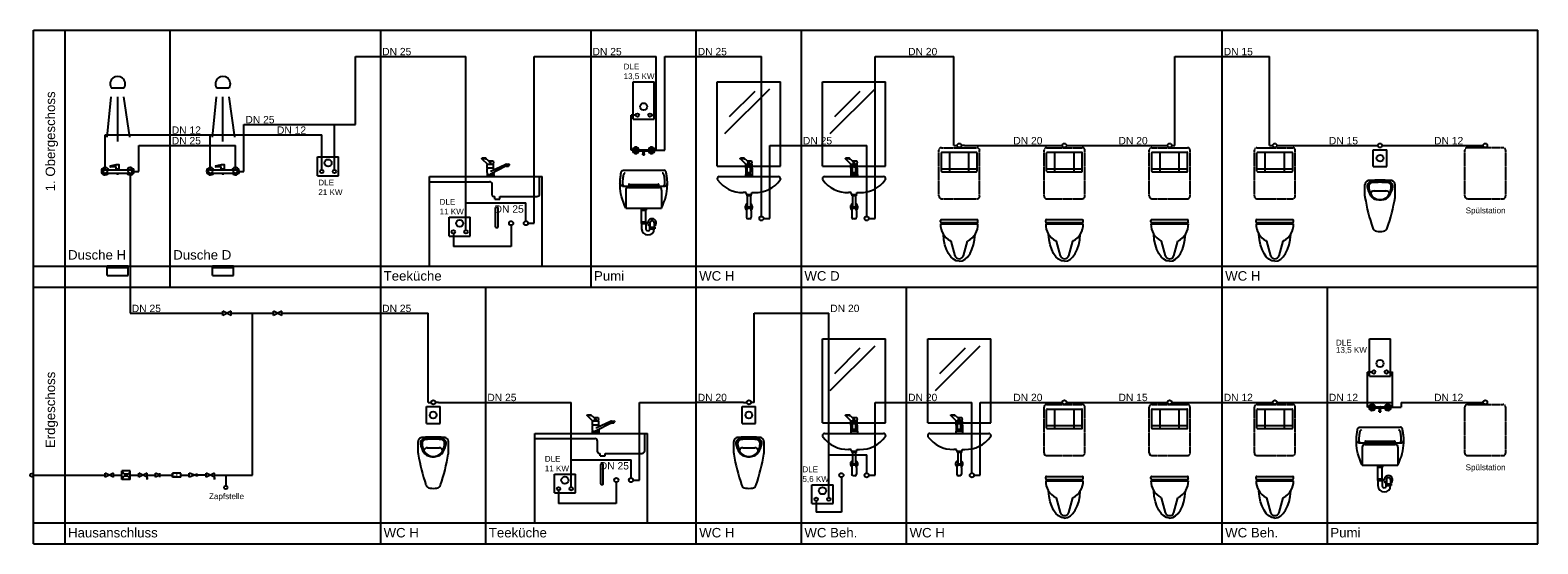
# Model space of a CAD drawing. Header units: millimetres. Extents: x -20213 to -4881, y -24853 to 2569.
# Tile 2 of 2: x -20213 to -5881, y -2316 to 2569. Entities that reach past the tile are written whole.
import ezdxf

# ---------------------------------------------------------------- set-up
doc = ezdxf.new("R2010")
doc.units = ezdxf.units.MM
doc.header["$LTSCALE"] = 5
doc.linetypes.add('Verdeckt', pattern=[0.375, 0.25, -0.125])
doc.layers.add('300_WA_BTO_Wand', color=7, linetype='Continuous', lineweight=25)
doc.layers.add('412_SO_BTO_Sanitaerobjekt', color=7, linetype='Continuous', lineweight=25)
doc.layers.add('412_TK_LTN_Trinkwasser-Kalt', color=80, linetype='Continuous', lineweight=25, true_color=0x3fff00)
doc.layers.add('412_TW_LTN_Trinkwasser-Warm', color=7, linetype='Continuous', lineweight=25, true_color=0xfe0000)
doc.styles.add('T18', font='arial.ttf', dxfattribs={"height": 1.8})

# ---------------------------------------------------------------- blocks, each defined once
blk = doc.blocks.new('DuA')
at = {"layer": '412_SO_BTO_Sanitaerobjekt', "color": 7}
for p, q in [((-61, 0), (61, 0)), ((-99, -470), (-62, -87)), ((0, -511), (0, -87)), ((55, -87), (111, -470)), ((-139, -796), (-139, -794)), ((-124, -779), (124, -779)), ((-124, -811), (-120, -811)), ((-120, -811), (79, -811)), ((-72, -746), (-71, -750)), ((-71, -744), (-13, -731)), ((-69, -752), (-28, -749)), ((-15, -772), (-15, -751)), ((-15, -770), (-15, -768)), ((-15, -772), (15, -772)), ((-15, -773), (15, -773)), ((-15, -774), (-15, -773)), ((-13, -731), (13, -731)), ((-8, -816), (-8, -811)), ((-8, -818), (-8, -816)), ((8, -816), (8, -811)), ((8, -818), (8, -816)), ((15, -772), (15, -733)), ((15, -774), (15, -773)), ((75, -811), (120, -811)), ((120, -811), (124, -811)), ((139, -796), (139, -794)), ((-100, -1784), (-100, -1694)), ((-100, -1694), (100, -1694)), ((-100, -1710), (100, -1710)), ((-80, -1710), (-80, -1694)), ((-60, -1710), (-60, -1694)), ((-40, -1710), (-40, -1694)), ((-20, -1710), (-20, -1694)), ((0, -1710), (0, -1694)), ((20, -1710), (20, -1694)), ((40, -1710), (40, -1694)), ((60, -1710), (60, -1694)), ((80, -1710), (80, -1694)), ((100, -1784), (100, -1694)), ((-100, -1784), (100, -1784))]:
    blk.add_line(p, q, dxfattribs=at)
for centre, radius, start, end in [((0, 36), 71.1, 329.5737, 210.4263), ((-120, -794), 35, 24.9063, 330.7907), ((-124, -794), 15, 90, 180), ((-124, -796), 15, 180, 270), ((-70, -746), 2, 100, 190), ((-69, -750), 2, 190, 280), ((-24, -766), 17.2, 60.2461, 103.6082), ((-20, -774), 5, 270, 0), ((13, -733), 2, 0, 90), ((20, -774), 5, 180, 270), ((120, -794), 35, 209.2093, 155.0937), ((124, -794), 15, 0, 90), ((124, -796), 15, 270, 0)]:
    blk.add_arc(centre, radius, start, end, dxfattribs=at)
blk.add_ellipse((0, -818), major_axis=(8.21, 0), ratio=0.086824, dxfattribs=at)
blk = doc.blocks.new('KR')
at = {"layer": '412_SO_BTO_Sanitaerobjekt', "color": 7}
for p, q in [((497, 170), (549, 119)), ((532, 175), (501, 175)), ((532, 169), (501, 169)), ((590, 125), (536, 173)), ((562, 150), (604, 150)), ((604, 150), (607, 131)), ((0, 0), (1070, 0)), ((0, -850), (0, 0)), ((0, -49), (0, 0)), ((0, -49), (0, 0)), ((548, 78), (545, 61)), ((545, 61), (545, 46)), ((545, 46), (547, 33)), ((546, 20), (610, 20)), ((546, 20), (546, 0)), ((610, 0), (546, 0)), ((547, 33), (548, 20)), ((548, 108), (549, 119)), ((548, 80), (548, 108)), ((608, 80), (548, 80)), ((548, 78), (548, 80)), ((549, 119), (608, 119)), ((608, 116), (549, 116)), ((589, 120), (565, 140)), ((578, 25), (725, 101)), ((579, 56), (586, 56)), ((590, 56), (719, 115)), ((608, 108), (607, 131)), ((608, 80), (608, 108)), ((609, 78), (608, 80)), ((610, 33), (608, 20)), ((609, 78), (611, 66)), ((611, 42), (610, 33)), ((610, 20), (610, 0)), ((730, 117), (754, 119)), ((730, 102), (757, 107)), ((732, 97), (731, 102)), ((732, 97), (751, 100)), ((751, 100), (751, 106)), ((758, 118), (754, 119)), ((757, 107), (760, 110)), ((758, 118), (761, 114)), ((760, 110), (761, 114)), ((1046, -165), (1046, 0)), ((1070, -850), (1070, 0)), ((0, -49), (571, -49)), ((596, -175), (596, -73)), ((610, -190), (620, -190)), ((610, -190), (620, -190)), ((620, -214), (620, -190)), ((620, -214), (669, -214)), ((669, -190), (1021, -190)), ((669, -214), (669, -190)), ((627, -480), (627, -295)), ((632, -290), (646, -290)), ((651, -480), (651, -295)), ((632, -485), (646, -485)), ((632, -485), (646, -485)), ((0, -850), (1070, -850))]:
    blk.add_line(p, q, dxfattribs=at)
for centre, radius, start, end in [((586, 66), 10, 270, 294.3462), ((734, 67), 50, 93.7165, 106.8127), ((732, 82), 20, 96.7758, 109.7035), ((571, -73), 24.3, 0, 90), ((610, -175), 14.6, 180, 270), ((1021, -165), 24.3, 270, 0), ((632, -295), 4.86, 90, 180), ((646, -295), 4.86, 0, 90), ((632, -480), 4.86, 180, 270), ((646, -480), 4.86, 270, 0)]:
    blk.add_arc(centre, radius, start, end, dxfattribs=at)
at = {"layer": '412_SO_BTO_Sanitaerobjekt', "color": 7, "extrusion": (0, 0, -1)}
blk.add_ellipse((501, 172), major_axis=(5.14, 0), ratio=0.54721, start_param=1.570796, end_param=4.712389, dxfattribs=at)
at = {"layer": '412_SO_BTO_Sanitaerobjekt', "color": 7}
blk.add_ellipse((532, 172), major_axis=(-5.14, 0), ratio=0.54721, start_param=1.570796, end_param=4.712389, dxfattribs=at)
blk = doc.blocks.new('WaTi')
at = {"layer": '412_SO_BTO_Sanitaerobjekt', "color": 0}
for p, q in [((0, -800), (0, 0)), ((0, 0), (600, 0)), ((600, -800), (600, 0)), ((496, -69), (70, -494)), ((356, -90), (113, -333)), ((0, -800), (270, -800)), ((219, -730), (270, -781)), ((254, -725), (223, -725)), ((254, -731), (223, -731)), ((311, -775), (258, -727)), ((270, -781), (287, -781)), ((270, -792), (270, -781)), ((270, -784), (285, -784)), ((270, -820), (270, -792)), ((270, -820), (270, -880)), ((270, -820), (284, -820)), ((280, -861), (284, -846)), ((284, -750), (326, -750)), ((284, -846), (284, -784)), ((311, -780), (287, -760)), ((312, -780), (288, -780)), ((312, -789), (288, -789)), ((290, -804), (290, -797)), ((310, -804), (310, -797)), ((313, -781), (330, -781)), ((315, -784), (330, -784)), ((316, -846), (316, -784)), ((316, -820), (330, -820)), ((320, -861), (316, -846)), ((326, -750), (329, -769)), ((330, -792), (329, -769)), ((330, -820), (330, -792)), ((330, -800), (600, -800)), ((330, -820), (330, -880)), ((19, -900), (581, -900)), ((268, -880), (332, -880)), ((268, -880), (268, -900)), ((268, -900), (332, -900)), ((270, -871), (270, -880)), ((280, -861), (320, -861)), ((300, -900), (300, -900)), ((332, -880), (332, -900)), ((273, -1052), (247, -1052)), ((273, -1062), (273, -1052)), ((280, -1072), (280, -1082)), ((320, -1082), (280, -1082)), ((317, -1072), (283, -1072)), ((285, -1082), (285, -1192)), ((315, -1082), (315, -1192)), ((320, -1072), (320, -1082)), ((327, -1062), (327, -1052)), ((327, -1052), (353, -1052)), ((278, -1225), (278, -1287)), ((280, -1192), (280, -1202)), ((320, -1192), (280, -1192)), ((320, -1202), (280, -1202)), ((320, -1192), (320, -1202)), ((322, -1225), (322, -1287)), ((308, -1302), (292, -1302))]:
    blk.add_line(p, q, dxfattribs=at)
for centre, radius, start, end in [((288, -784), 3.71, 90, 180), ((288, -785), 3.71, 180, 270), ((312, -784), 3.71, 0, 90), ((312, -785), 3.71, 270, 0), ((19, -919), 19.2, 90, 185.2159), ((239, -760), 292, 216.0458, 271.5701), ((361, -760), 292, 268.4299, 323.9542), ((581, -919), 19.2, 354.7841, 90), ((283, -1062), 9.62, 180, 270), ((317, -1062), 9.62, 270, 0), ((300, -1190), 35, 115.3769, 233.6103), ((292, -1225), 15, 152.3116, 180), ((292, -1287), 15, 180, 270), ((225, -1190), 60.9, 332.3116, 348.6311), ((308, -1287), 15, 270, 0), ((300, -1190), 35, 306.3897, 64.6231), ((375, -1190), 60.9, 191.3689, 207.6884), ((308, -1225), 15, 0, 27.6884)]:
    blk.add_arc(centre, radius, start, end, dxfattribs=at)
at = {"layer": '412_SO_BTO_Sanitaerobjekt', "color": 0, "extrusion": (0, 0, -1)}
blk.add_ellipse((223, -728), major_axis=(5.14, 0), ratio=0.54721, start_param=1.570796, end_param=4.712389, dxfattribs=at)
at = {"layer": '412_SO_BTO_Sanitaerobjekt', "color": 0}
for centre, major_axis, ratio, start_param, end_param in [((254, -728), (-5.14, 0), 0.54721, 1.570796, 4.712389), ((300, -797), (-10.5, 0), 0.479353, 3.141593, 6.283185)]:
    blk.add_ellipse(centre, major_axis=major_axis, ratio=ratio, start_param=start_param, end_param=end_param, dxfattribs=at)
blk.add_ellipse((300, -804), major_axis=(10.5, 0), ratio=0.479353, dxfattribs=at)
blk = doc.blocks.new('WCloset')
at = {"layer": '412_SO_BTO_Sanitaerobjekt', "color": 7, "linetype": 'Verdeckt'}
for p, q in [((-194, -417), (-194, 20)), ((-170, 44), (170, 44)), ((194, -417), (194, 20)), ((-170, -441), (170, -441))]:
    blk.add_line(p, q, dxfattribs=at)
at = {"layer": '412_SO_BTO_Sanitaerobjekt', "color": 7}
for p, q in [((-165, 0), (165, 0)), ((-91, -185), (-91, 0)), ((91, -185), (91, 0)), ((-170, -180), (-170, -5)), ((170, -180), (170, -5)), ((170, -19), (170, -16)), ((-165, -185), (165, -185)), ((-162, -157), (-99, -157)), ((-83, -157), (83, -157)), ((99, -157), (162, -157)), ((-178, -661), (-178, -647)), ((-178, -681), (177, -681)), ((-171, -640), (170, -640)), ((-171, -668), (171, -668)), ((177, -661), (177, -647)), ((-79, -844), (-41, -983)), ((41, -983), (79, -844))]:
    blk.add_line(p, q, dxfattribs=at)
at = {"layer": '412_SO_BTO_Sanitaerobjekt', "color": 7, "linetype": 'Verdeckt'}
for centre, start, end in [((-170, 20), 90, 180), ((170, 20), 0, 90), ((170, -417), 270, 0)]:
    blk.add_arc(centre, 24.3, start, end, dxfattribs=at)
at = {"layer": '412_SO_BTO_Sanitaerobjekt', "color": 7}
for centre, radius, start, end in [((-165, -5), 5, 90, 180), ((165, -5), 5, 0, 90), ((-165, -180), 5, 180, 270), ((165, -180), 5, 270, 0), ((-170, -417), 24.3, 180, 270), ((-5, -686), 173, 178.272, 243.4867), ((-171, -647), 6.89, 90, 180), ((-171, -661), 6.89, 180, 270), ((5, -686), 173, 296.5133, 1.728), ((171, -647), 6.89, 0, 90.9711), ((171, -661), 6.89, 270, 0), ((-84, -846), 5, 12.6815, 64.3597), ((84, -846), 5, 115.6403, 167.3185), ((1, -968), 44.8, 198.7643, 268.1734), ((-1, -968), 44.8, 271.8266, 341.2357)]:
    blk.add_arc(centre, radius, start, end, dxfattribs=at)
at = {"layer": '412_SO_BTO_Sanitaerobjekt', "color": 7, "extrusion": (0, 0, -1)}
blk.add_ellipse((0, -758), major_axis=(0, 278), ratio=0.543405, start_param=3.141593, end_param=4.637009, dxfattribs=at)
at = {"layer": '412_SO_BTO_Sanitaerobjekt', "color": 7}
blk.add_ellipse((0, -758), major_axis=(0, 278), ratio=0.543405, start_param=3.141593, end_param=4.637009, dxfattribs=at)
blk = doc.blocks.new('UL')
at = {"layer": '412_SO_BTO_Sanitaerobjekt', "color": 7}
for p, q in [((0, 0), (128, 0)), ((0, -160), (0, 0)), ((128, -160), (128, 0)), ((0, -160), (128, -160)), ((-80, -442), (-80, -332)), ((6, -392), (64, -392)), ((64, -392), (122, -392)), ((208, -442), (208, -332))]:
    blk.add_line(p, q, dxfattribs=at)
blk.add_circle((64, -80), 32, dxfattribs=at)
for centre, radius, start, end in [((-45, -331), 34.7, 107.155, 182.6979), ((-19, -348), 40.3, 105.4047, 188.3619), ((165, -314), 227, 190.0795, 212.9543), ((-32, -353), 60.2, 93.04, 113.092), ((-12, -345), 30.7, 109.649, 183.9733), ((112, -348), 155, 179.8555, 215.2747), ((106, -2779), 2490, 90.9635, 93.2459), ((-3, -375), 71, 101.091, 111.8905), ((7, -424), 32.6, 88.6627, 171.5876), ((2, -377), 65.6, 101.091, 111.8905), ((98, -2354), 2053, 90.9491, 93.1975), ((96, -2230), 1920, 90.9433, 93.1781), ((22, -2779), 2490, 86.7541, 89.0365), ((30, -2354), 2053, 86.8025, 89.0509), ((32, -2230), 1920, 86.8219, 89.0567), ((121, -424), 32.6, 8.4124, 91.3373), ((126, -377), 65.6, 68.1095, 78.909), ((16, -348), 155, 324.7253, 0.1445), ((131, -375), 71, 68.1095, 78.909), ((140, -345), 30.7, 356.0267, 70.351), ((-37, -314), 227, 327.0457, 349.9205), ((147, -348), 40.3, 351.6381, 74.5953), ((160, -353), 60.2, 66.908, 86.96), ((173, -331), 34.7, 357.3021, 72.845), ((0, -442), 80, 180, 188.3543), ((1730, -151), 1834, 189.4898, 198.8963), ((47, -388), 87.8, 214.3394, 248.5553), ((63, -375), 99.8, 218.7915, 270.4363), ((62, -331), 146, 251.0545, 270.6768), ((65, -375), 99.8, 269.5637, 321.2085), ((66, -331), 146, 269.3232, 288.9455), ((81, -388), 87.8, 291.4447, 325.6606), ((-1602, -151), 1834, 341.1037, 350.5102), ((128, -442), 80, 351.6457, 0), ((34, -736), 40, 192.9866, 265.6005), ((94, -736), 40, 274.3995, 347.0134)]:
    blk.add_arc(centre, radius, start, end, dxfattribs=at)
blk.add_ellipse((64, -770), major_axis=(62, 0), ratio=0.119879, start_param=4.141804, end_param=5.282974, dxfattribs=at)
blk = doc.blocks.new('Spülstation')
at = {"layer": '412_SO_BTO_Sanitaerobjekt', "color": 7, "linetype": 'Verdeckt'}
for p, q in [((-6551, 1452), (-6211, 1452)), ((-6575, 990), (-6575, 1427)), ((-6186, 990), (-6186, 1427)), ((-6551, 966), (-6211, 966))]:
    blk.add_line(p, q, dxfattribs=at)
at = {"layer": '412_SO_BTO_Sanitaerobjekt', "color": 3}
blk.add_circle((-6381, 1472), 20, dxfattribs=at)
at = {"layer": '412_SO_BTO_Sanitaerobjekt', "color": 7, "linetype": 'Verdeckt'}
for centre, start, end in [((-6551, 1427), 90, 180), ((-6211, 1427), 0, 90), ((-6211, 990), 270, 0)]:
    blk.add_arc(centre, 24.3, start, end, dxfattribs=at)
at = {"layer": '412_SO_BTO_Sanitaerobjekt', "color": 7}
blk.add_arc((-6551, 990), 24.3, 180, 270, dxfattribs=at)
at = {"layer": '412_SO_BTO_Sanitaerobjekt', "style": 'T18'}
blk.add_text('Spülstation', height=55, dxfattribs=at).set_placement((-6567, 827))
blk = doc.blocks.new('Ausgussbecken')
at = {"layer": '412_SO_BTO_Sanitaerobjekt'}
blk.add_hatch(color=7, dxfattribs=at).paths.add_polyline_path([(-14304, 1426, 1.000001), (-14308, 1426, 1.000001)])
for p, q in [((-14481, 1721), (-14481, 2076)), ((-14481, 2076), (-14281, 2076)), ((-14481, 2076), (-14281, 2076)), ((-14481, 1721), (-14481, 2076)), ((-14281, 1721), (-14281, 2076)), ((-14281, 1721), (-14281, 2076)), ((-14481, 1721), (-14281, 1721)), ((-14481, 1721), (-14281, 1721))]:
    blk.add_line(p, q, dxfattribs=at)
at = {"layer": '412_SO_BTO_Sanitaerobjekt', "color": 7}
for p, q in [((-14458, 1450), (-14454, 1450)), ((-14308, 1450), (-14304, 1450)), ((-14475, 1413), (-14477, 1416)), ((-14448, 1431), (-14313, 1431)), ((-14441, 1421), (-14396, 1421)), ((-14436, 1413), (-14435, 1416)), ((-14388, 1382), (-14388, 1392)), ((-14388, 1392), (-14374, 1392)), ((-14388, 1382), (-14374, 1382)), ((-14386, 1392), (-14386, 1411)), ((-14376, 1392), (-14376, 1411)), ((-14374, 1382), (-14374, 1392)), ((-14366, 1421), (-14321, 1421)), ((-14325, 1413), (-14327, 1416)), ((-14286, 1413), (-14285, 1416)), ((-14576, 1236), (-14185, 1236)), ((-14582, 1086), (-14526, 1086)), ((-14551, 1047), (-14551, 876)), ((-14235, 1090), (-14526, 1090)), ((-14526, 1090), (-14526, 1078)), ((-14235, 1078), (-14526, 1078)), ((-14526, 1072), (-14236, 1072)), ((-14522, 1102), (-14522, 1091)), ((-14521, 1104), (-14521, 1090)), ((-14519, 1102), (-14242, 1102)), ((-14519, 1102), (-14519, 1091)), ((-14242, 1102), (-14242, 1091)), ((-14241, 1104), (-14241, 1090)), ((-14239, 1102), (-14239, 1091)), ((-14235, 1090), (-14235, 1078)), ((-14235, 1086), (-14180, 1086)), ((-14211, 1047), (-14211, 876)), ((-14551, 876), (-14211, 876)), ((-14406, 876), (-14356, 876)), ((-14406, 876), (-14406, 856)), ((-14356, 876), (-14356, 856)), ((-14406, 856), (-14356, 856)), ((-14406, 745), (-14356, 745)), ((-14406, 745), (-14406, 730)), ((-14406, 730), (-14356, 730)), ((-14401, 745), (-14401, 856)), ((-14401, 730), (-14401, 681)), ((-14361, 745), (-14361, 856)), ((-14361, 730), (-14361, 681)), ((-14356, 745), (-14356, 730)), ((-14321, 736), (-14321, 696)), ((-14281, 736), (-14281, 696)), ((-14326, 696), (-14276, 696)), ((-14326, 696), (-14326, 681)), ((-14326, 681), (-14276, 681)), ((-14276, 696), (-14276, 681))]:
    blk.add_line(p, q, dxfattribs=at)
at = {"layer": '412_SO_BTO_Sanitaerobjekt', "color": 7, "flags": 128}
for points in [[(-14605, 1086, -0.029813), (-14605, 1139, -0.033494), (-14599, 1185, -0.009136), (-14594, 1220, -0.03747), (-14590, 1228, -0.070444), (-14584, 1234, -0.066895), (-14576, 1236)], [(-14156, 1086, 0.029813), (-14156, 1139, 0.033494), (-14162, 1185, 0.009136), (-14168, 1220, 0.03747), (-14172, 1228, 0.070444), (-14177, 1234, 0.066895), (-14185, 1236)], [(-14582, 1086, -0.045311), (-14591, 1089, -0.061618), (-14597, 1094, -0.081271), (-14602, 1102, -0.07737), (-14606, 1113)], [(-14180, 1086, 0.045311), (-14170, 1089, 0.061618), (-14165, 1094, 0.081271), (-14159, 1102, 0.07737), (-14155, 1113)]]:
    blk.add_lwpolyline(points, format="xyb", dxfattribs=at)
for points in [[(-14551, 876), (-14563, 904), (-14574, 932), (-14583, 959), (-14591, 986), (-14597, 1012), (-14601, 1038), (-14604, 1063), (-14605, 1086)], [(-14211, 876), (-14199, 904), (-14188, 932), (-14178, 959), (-14171, 986), (-14165, 1012), (-14160, 1038), (-14157, 1063), (-14156, 1086)]]:
    blk.add_lwpolyline(points, dxfattribs=at)
at = {"layer": '412_SO_BTO_Sanitaerobjekt'}
blk.add_circle((-14381, 1842), 33.9, dxfattribs=at)
blk.add_circle((-14381, 1842), 33.9, dxfattribs=at)
at = {"layer": '412_SO_BTO_Sanitaerobjekt', "color": 7}
for centre in [(-14456, 1426), (-14306, 1426)]:
    blk.add_circle(centre, 1.79, dxfattribs=at)
for centre, radius, start, end in [((-14456, 1426), 30, 9.5941, 350.4059), ((-14503, 1453), 45.1, 304.6678, 355.3322), ((-14503, 1453), 45.1, 304.6678, 355.3322), ((-14409, 1453), 45.1, 184.6678, 235.3322), ((-14409, 1453), 45.1, 184.6678, 235.3322), ((-14306, 1426), 30, 189.5941, 170.4059), ((-14353, 1453), 45.1, 304.6678, 355.3322), ((-14353, 1453), 45.1, 304.6678, 355.3322), ((-14259, 1453), 45.1, 184.6678, 235.3322), ((-14259, 1453), 45.1, 184.6678, 235.3322), ((-14456, 1372), 45.1, 64.6678, 115.3322), ((-14456, 1372), 45.1, 64.6678, 115.3322), ((-14396, 1411), 10, 0, 90), ((-14381, 1400), 28.9, 64.6678, 115.3322), ((-14366, 1411), 10, 90, 180), ((-14306, 1372), 45.1, 64.6678, 115.3322), ((-14306, 1372), 45.1, 64.6678, 115.3322), ((-14238, 1116), 344, 172.8693, 180.5955), ((-13618, 1026), 971, 170.0713, 172.1649), ((-14521, 1171), 57.9, 148.8623, 157.4457), ((-14545, 1185), 29.4, 131.1616, 147.2795), ((-14552, 1178), 32.1, 97.605, 112.9135), ((-14209, 1178), 32.1, 67.0865, 82.395), ((-14216, 1185), 29.4, 32.7205, 48.8384), ((-14241, 1171), 57.9, 22.5543, 31.1377), ((-15143, 1026), 971, 7.8351, 9.9287), ((-14523, 1116), 344, 359.4045, 7.1307), ((-14543, 1112), 38.8, 180.0275, 221.9351), ((-14526, 1047), 25, 90, 180), ((-14521, 1102), 1.5, 0, 180), ((-14521, 1091), 1.5, 180, 0), ((-14241, 1102), 1.5, 0, 180), ((-14241, 1091), 1.5, 180, 0), ((-14236, 1047), 25, 0, 90), ((-14218, 1112), 38.8, 318.0649, 359.9725), ((-14301, 736), 40, 300, 240), ((-14301, 736), 20, 0, 180), ((-14341, 681), 60, 180, 270), ((-14341, 681), 20, 180, 270), ((-14341, 681), 60, 270, 0), ((-14341, 681), 20, 270, 0)]:
    blk.add_arc(centre, radius, start, end, dxfattribs=at)
at = {"layer": '412_TK_LTN_Trinkwasser-Kalt'}
for p, q in [((-14304, 1761), (-14261, 1761)), ((-14286, 1426), (-14261, 1426)), ((-14261, 736), (-14261, 736))]:
    blk.add_line(p, q, dxfattribs=at)
for centre, radius in [((-14321, 1761), 16.2), ((-14306, 1426), 20)]:
    blk.add_circle(centre, radius, dxfattribs=at)
at = {"layer": '412_TW_LTN_Trinkwasser-Warm'}
for p, q in [((-14501, 1426), (-14501, 1761)), ((-14457, 1761), (-14501, 1761)), ((-14476, 1426), (-14501, 1426))]:
    blk.add_line(p, q, dxfattribs=at)
for centre, radius in [((-14441, 1761), 16.2), ((-14456, 1426), 20)]:
    blk.add_circle(centre, radius, dxfattribs=at)
blk = doc.blocks.new('Durchlauferhitzer')
at = {"layer": '412_SO_BTO_Sanitaerobjekt'}
for p, q in [((-16230, 611), (-16230, 789)), ((-16230, 789), (-16030, 789)), ((-16230, 611), (-16230, 789)), ((-16030, 611), (-16030, 789)), ((-16030, 611), (-16030, 789)), ((-16230, 611), (-16030, 611)), ((-16230, 611), (-16030, 611))]:
    blk.add_line(p, q, dxfattribs=at)
blk.add_circle((-16130, 732), 33.9, dxfattribs=at)
blk.add_circle((-16130, 732), 33.9, dxfattribs=at)
at = {"layer": '412_TK_LTN_Trinkwasser-Kalt'}
blk.add_circle((-16070, 651), 16.2, dxfattribs=at)
at = {"layer": '412_TW_LTN_Trinkwasser-Warm'}
blk.add_circle((-16190, 651), 16.2, dxfattribs=at)

msp = doc.modelspace()

# ---------------------------------------------------------------- linework, layer by layer
at = {"layer": '300_WA_BTO_Wand'}
for p, q in [((-20181, -2316), (-20181, 2569)), ((-20181, 2569), (-5881, 2569)), ((-19881, -2316), (-19881, 2569)), ((-18881, 126), (-18881, 2569)), ((-16881, 126), (-16881, 2569)), ((-14881, 126), (-14881, 2569)), ((-13881, 126), (-13881, 2569)), ((-12881, 126), (-12881, 2569)), ((-8881, 126), (-8881, 2569)), ((-5881, 126), (-5881, 2569)), ((-20181, 326), (-5881, 326)), ((-20181, 126), (-5881, 126)), ((-16881, -2316), (-16881, 126)), ((-15881, -2316), (-15881, 126)), ((-13881, -2316), (-13881, 126)), ((-12881, -2316), (-12881, 126)), ((-11881, -2316), (-11881, 126)), ((-11881, -2316), (-11881, 126)), ((-8881, -2316), (-8881, 126)), ((-7881, -2316), (-7881, 126)), ((-5881, -2316), (-5881, 126)), ((-20181, -2116), (-5881, -2116)), ((-20181, -2316), (-5881, -2316))]:
    msp.add_line(p, q, dxfattribs=at)
at = {"layer": '412_SO_BTO_Sanitaerobjekt', "color": 0}
for p, q in [((-13681, 1155), (-13681, 1151)), ((-13081, 1155), (-13081, 1151)), ((-12681, 1155), (-12681, 1151)), ((-12081, 1155), (-12081, 1151)), ((-12681, -1287), (-12681, -1292)), ((-12081, -1287), (-12081, -1292)), ((-11681, -1287), (-11681, -1292)), ((-11081, -1287), (-11081, -1292))]:
    msp.add_line(p, q, dxfattribs=at)
for centre, start, end in [((-13671, 1151), 180, 220.2508), ((-13091, 1151), 319.7492, 0), ((-12671, 1151), 180, 220.2508), ((-12091, 1151), 319.7492, 0), ((-12671, -1292), 180, 220.2508), ((-12091, -1292), 319.7492, 0), ((-11671, -1292), 180, 220.2508), ((-11091, -1292), 319.7492, 0)]:
    msp.add_arc(centre, 10, start, end, dxfattribs=at)
at = {"layer": '412_TK_LTN_Trinkwasser-Kalt'}
for p, q in [((-17121, 2319), (-16070, 2319)), ((-17121, 1672), (-17121, 2319)), ((-16070, 668), (-16070, 2319)), ((-15421, 732), (-15421, 2319)), ((-15421, 2319), (-14261, 2319)), ((-14261, 1426), (-14261, 2319)), ((-14181, 2319), (-13881, 2319)), ((-14181, 1426), (-14181, 2319)), ((-13881, 2319), (-13261, 2319)), ((-13261, 1472), (-13261, 2319)), ((-12181, 2319), (-11881, 2319)), ((-12181, 1472), (-12181, 2319)), ((-11881, 2319), (-11431, 2319)), ((-11431, 1472), (-11431, 2319)), ((-9331, 2319), (-8431, 2319)), ((-9331, 1472), (-9331, 2319)), ((-8431, 1472), (-8431, 2319)), ((-18181, 1225), (-18181, 1672)), ((-18181, 1672), (-17121, 1672)), ((-17321, 1241), (-17321, 1672)), ((-19181, 1225), (-19181, 1472)), ((-19181, 1472), (-18881, 1472)), ((-18881, 1472), (-18306, 1472)), ((-18306, 1472), (-18261, 1472)), ((-18261, 1245), (-18261, 1472)), ((-13261, 798), (-13261, 1472)), ((-13181, 778), (-13181, 1472)), ((-13181, 1472), (-12881, 1472)), ((-12881, 1472), (-12261, 1472)), ((-12261, 798), (-12261, 1472)), ((-12181, 778), (-12181, 1472)), ((-11431, 1472), (-11401, 1472)), ((-11431, 1472), (-11401, 1472)), ((-11331, 1472), (-11361, 1472)), ((-11331, 1472), (-11361, 1472)), ((-11331, 1472), (-10881, 1472)), ((-11331, 1472), (-10881, 1472)), ((-10881, 1472), (-10431, 1472)), ((-10431, 1472), (-10401, 1472)), ((-10361, 1472), (-10331, 1472)), ((-10331, 1472), (-9881, 1472)), ((-9881, 1472), (-9431, 1472)), ((-9431, 1472), (-9401, 1472)), ((-9361, 1472), (-9331, 1472)), ((-8431, 1472), (-8401, 1472)), ((-8361, 1472), (-8331, 1472)), ((-8331, 1472), (-7881, 1472)), ((-7881, 1472), (-7431, 1472)), ((-7431, 1472), (-7401, 1472)), ((-7361, 1472), (-7331, 1472)), ((-7331, 1472), (-6401, 1472)), ((-14261, 1426), (-14181, 1426)), ((-19261, 1206), (-19261, -124)), ((-19241, 1225), (-19181, 1225)), ((-18241, 1225), (-18181, 1225)), ((-16070, 926), (-15501, 926)), ((-15501, 752), (-15501, 926)), ((-15501, 752), (-15501, 926)), ((-15481, 732), (-15421, 732)), ((-13241, 778), (-13181, 778)), ((-12241, 778), (-12181, 778)), ((-19261, -124), (-18381, -124)), ((-18381, -144), (-18381, -104)), ((-18301, -144), (-18381, -104)), ((-18301, -104), (-18381, -144)), ((-18301, -144), (-18301, -104)), ((-18301, -124), (-17901, -124)), ((-18101, -1663), (-18101, -124)), ((-17901, -144), (-17901, -104)), ((-17821, -144), (-17901, -104)), ((-17821, -104), (-17901, -144)), ((-17821, -144), (-17821, -104)), ((-17821, -124), (-16431, -124)), ((-16431, -971), (-16431, -124)), ((-13331, -971), (-13331, -124)), ((-13331, -124), (-12621, -124)), ((-12621, -1875), (-12621, -124)), ((-7261, -1016), (-7261, -681)), ((-16431, -971), (-16401, -971)), ((-16331, -971), (-16361, -971)), ((-16331, -971), (-15070, -971)), ((-15070, -1775), (-15070, -971)), ((-14421, -1711), (-14421, -971)), ((-14421, -971), (-13881, -971)), ((-13431, -971), (-13401, -971)), ((-13331, -971), (-13361, -971)), ((-12181, -1664), (-12181, -971)), ((-12181, -971), (-11881, -971)), ((-11881, -971), (-11261, -971)), ((-11261, -1644), (-11261, -971)), ((-11181, -1664), (-11181, -971)), ((-11181, -971), (-10881, -971)), ((-10881, -971), (-10431, -971)), ((-10431, -971), (-10401, -971)), ((-10361, -971), (-10331, -971)), ((-10331, -971), (-9881, -971)), ((-9881, -971), (-9431, -971)), ((-9431, -971), (-9401, -971)), ((-9361, -971), (-9331, -971)), ((-9331, -971), (-8881, -971)), ((-8881, -971), (-8431, -971)), ((-8431, -971), (-8401, -971)), ((-8361, -971), (-8331, -971)), ((-8331, -971), (-7881, -971)), ((-7881, -971), (-7621, -971)), ((-7621, -971), (-7261, -971)), ((-7181, -971), (-6401, -971)), ((-7181, -971), (-7181, -1016)), ((-7261, -1016), (-7181, -1016)), ((-15070, -1516), (-14501, -1516)), ((-14501, -1691), (-14501, -1516)), ((-12621, -1471), (-12261, -1471)), ((-12261, -1644), (-12261, -1471)), ((-20181, -1663), (-19501, -1663)), ((-19501, -1683), (-19501, -1643)), ((-19421, -1683), (-19501, -1643)), ((-19421, -1643), (-19501, -1683)), ((-19421, -1683), (-19421, -1643)), ((-19421, -1663), (-19341, -1663)), ((-19341, -1703), (-19341, -1623)), ((-19261, -1623), (-19341, -1623)), ((-19261, -1703), (-19341, -1703)), ((-19321, -1653), (-19334, -1633)), ((-19321, -1673), (-19334, -1693)), ((-19281, -1653), (-19321, -1653)), ((-19281, -1673), (-19321, -1673)), ((-19281, -1653), (-19267, -1633)), ((-19281, -1673), (-19267, -1693)), ((-19261, -1703), (-19261, -1623)), ((-19261, -1663), (-19181, -1663)), ((-19101, -1683), (-19181, -1643)), ((-19101, -1643), (-19181, -1683)), ((-19181, -1683), (-19181, -1643)), ((-19111, -1693), (-19101, -1693)), ((-19101, -1703), (-19101, -1643)), ((-19101, -1663), (-19021, -1663)), ((-19101, -1693), (-19091, -1693)), ((-19021, -1683), (-19021, -1643)), ((-18981, -1663), (-19021, -1643)), ((-18981, -1663), (-19021, -1683)), ((-18981, -1683), (-18981, -1643)), ((-18981, -1663), (-18861, -1663)), ((-18781, -1643), (-18861, -1643)), ((-18861, -1683), (-18861, -1643)), ((-18781, -1683), (-18861, -1683)), ((-18781, -1683), (-18781, -1643)), ((-18781, -1663), (-18701, -1663)), ((-18701, -1683), (-18701, -1643)), ((-18621, -1673), (-18701, -1643)), ((-18621, -1653), (-18701, -1683)), ((-18621, -1673), (-18621, -1653)), ((-18541, -1663), (-18621, -1663)), ((-18541, -1683), (-18541, -1643)), ((-18461, -1683), (-18541, -1643)), ((-18461, -1643), (-18541, -1683)), ((-18471, -1693), (-18461, -1693)), ((-18461, -1703), (-18461, -1643)), ((-18461, -1663), (-18101, -1663)), ((-18461, -1693), (-18451, -1693)), ((-18354, -1663), (-18354, -1763)), ((-14481, -1711), (-14421, -1711)), ((-12241, -1664), (-12181, -1664)), ((-11241, -1664), (-11181, -1664))]:
    msp.add_line(p, q, dxfattribs=at)
msp.add_lwpolyline([(-13431, -971), (-13881, -971)], dxfattribs=at)
for centre, radius in [((-11381, 1472), 20), ((-11381, 1472), 20), ((-10381, 1472), 20), ((-9381, 1472), 20), ((-8381, 1472), 20), ((-7381, 1472), 20), ((-19261, 1226), 20), ((-18261, 1226), 20), ((-15501, 733), 20), ((-13261, 778), 20), ((-12261, 778), 20), ((-16381, -971), 20), ((-13381, -971), 20), ((-10381, -971), 20), ((-9381, -971), 20), ((-8381, -971), 20), ((-20197, -1662), 16.2), ((-14501, -1710), 20), ((-12261, -1664), 20), ((-11261, -1664), 20), ((-18354, -1780), 16.2)]:
    msp.add_circle(centre, radius, dxfattribs=at)
at = {"layer": '412_TW_LTN_Trinkwasser-Warm'}
for p, q in [((-19501, 1246), (-19501, 1572)), ((-19501, 1572), (-18581, 1572)), ((-18581, 1572), (-18501, 1572)), ((-18501, 1246), (-18501, 1572)), ((-18501, 1572), (-17441, 1572)), ((-17441, 1241), (-17441, 1572)), ((-16190, 635), (-16190, 511)), ((-15641, 713), (-15641, 511)), ((-15641, 511), (-16190, 511)), ((-12501, -1683), (-12501, -2016)), ((-15190, -1808), (-15190, -1932)), ((-14641, -1730), (-14641, -1932)), ((-14641, -1932), (-15190, -1932)), ((-12741, -1908), (-12741, -2016)), ((-12501, -2016), (-12741, -2016))]:
    msp.add_line(p, q, dxfattribs=at)
for centre in [(-19501, 1226), (-18501, 1226), (-15641, 733), (-14641, -1710), (-12501, -1663)]:
    msp.add_circle(centre, 20, dxfattribs=at)

# ---------------------------------------------------------------- block references
at = {"layer": '412_SO_BTO_Sanitaerobjekt', "color": 0}
for name, p in [('DuA', (-19381, 2021)), ('DuA', (-18381, 2021)), ('WCloset', (-11381, 1407)), ('WCloset', (-10381, 1407)), ('WCloset', (-9381, 1407)), ('WCloset', (-8381, 1407)), ('KR', (-16416, 1176)), ('UL', (-7445, 1432)), ('WCloset', (-10381, -1035)), ('WCloset', (-9381, -1035)), ('WCloset', (-8381, -1035)), ('UL', (-16445, -1011)), ('UL', (-16445, -1011)), ('KR', (-15416, -1266)), ('UL', (-13445, -1011)), ('UL', (-13445, -1011))]:
    msp.add_blockref(name, p, dxfattribs=at)
at = {"layer": '412_SO_BTO_Sanitaerobjekt'}
for name, p in [('Ausgussbecken', (0, 0)), ('Spülstation', (0, 0)), ('Durchlauferhitzer', (-1251, 574)), ('Durchlauferhitzer', (0, 0)), ('Ausgussbecken', (7000, -2443)), ('Spülstation', (0, -2443)), ('Durchlauferhitzer', (1000, -2443)), ('Durchlauferhitzer', (3449, -2543))]:
    msp.add_blockref(name, p, dxfattribs=at)
at = {"layer": '412_SO_BTO_Sanitaerobjekt', "color": 7}
for p in [(-13681, 2076), (-12681, 2076), (-12681, -366), (-11681, -366)]:
    msp.add_blockref('WaTi', p, dxfattribs=at)

# ---------------------------------------------------------------- texts
at = {"layer": '300_WA_BTO_Wand', "style": 'T18'}
for s, p in [('1. Obergeschoss', (-19976, 1036)), ('Erdgeschoss', (-19976, -1406))]:
    msp.add_text(s, height=90, rotation=90, dxfattribs=at).set_placement(p)
for s, height, p in [('Dusche H', 90, (-19853, 387)), ('Dusche D', 90, (-18853, 387)), ('Teeküche', 90, (-16853, 187)), ('Pumi', 90, (-14853, 187)), ('WC H', 90, (-13853, 187)), ('WC D', 90, (-12853, 187)), ('WC H', 90, (-8853, 187)), ('DLE', 55, (-7800, -430)), ('13,5 KW', 55, (-7800, -499)), ('Zapfstelle', 55, (-18513, -1891)), ('Hausanschluss', 90, (-19853, -2255)), ('WC H', 90, (-16853, -2255)), ('Teeküche', 90, (-15853, -2255)), ('WC H', 90, (-13853, -2255)), ('WC Beh.', 90, (-12853, -2255)), ('WC H', 90, (-11853, -2255)), ('WC Beh.', 90, (-8853, -2255)), ('Pumi', 90, (-7853, -2255))]:
    msp.add_text(s, height=height, dxfattribs=at).set_placement(p)
at = {"layer": '412_TK_LTN_Trinkwasser-Kalt', "style": 'T18'}
for s, height, p in [('DN 25', 70, (-16867, 2330)), ('DN 25', 70, (-14867, 2330)), ('DN 25', 70, (-13867, 2330)), ('DN 20', 70, (-11867, 2330)), ('DN 15', 70, (-8867, 2330)), ('DN 25', 70, (-18167, 1683)), ('DN 25', 70, (-18867, 1483)), ('DN 25', 70, (-12867, 1483)), ('DN 20', 70, (-10867, 1483)), ('DN 20', 70, (-9867, 1483)), ('DN 15', 70, (-7867, 1483)), ('DN 12', 70, (-6867, 1483)), ('DN 25', 70, (-15798, 833)), ('DN 25', 70, (-19247, -112)), ('DN 25', 70, (-16867, -112)), ('DN 20', 70, (-12607, -112)), ('DN 25', 70, (-15867, -959)), ('DN 20', 70, (-13867, -959)), ('DN 20', 70, (-11867, -959)), ('DN 20', 70, (-10867, -959)), ('DN 15', 70, (-9867, -959)), ('DN 12', 70, (-8867, -959)), ('DN 12', 70, (-7867, -959)), ('DN 12', 70, (-6867, -959)), ('DN 25', 70, (-14798, -1609)), ('FIL', 30, (-18852, -1678))]:
    msp.add_text(s, height=height, dxfattribs=at).set_placement(p)
at = {"layer": '412_TW_LTN_Trinkwasser-Warm', "style": 'T18'}
for p in [(-18867, 1583), (-17867, 1583)]:
    msp.add_text('DN 12', height=70, dxfattribs=at).set_placement(p)
at = {"layer": 'Defpoints', "char_height": 55, "width": 2960.33, "attachment_point": 1, "style": 'T18'}
for s, insert in [('DLE\\P13,5 KW', (-14572, 2250)), ('DLE\\P21 KW', (-17474, 1147)), ('DLE\\P11 KW', (-16321, 963)), ('DLE\\P11 KW', (-15321, -1480)), ('DLE\\P5,6 KW', (-12872, -1580))]:
    msp.add_mtext(s, dxfattribs=dict(at, insert=insert))

doc.saveas('drawing.dxf')
